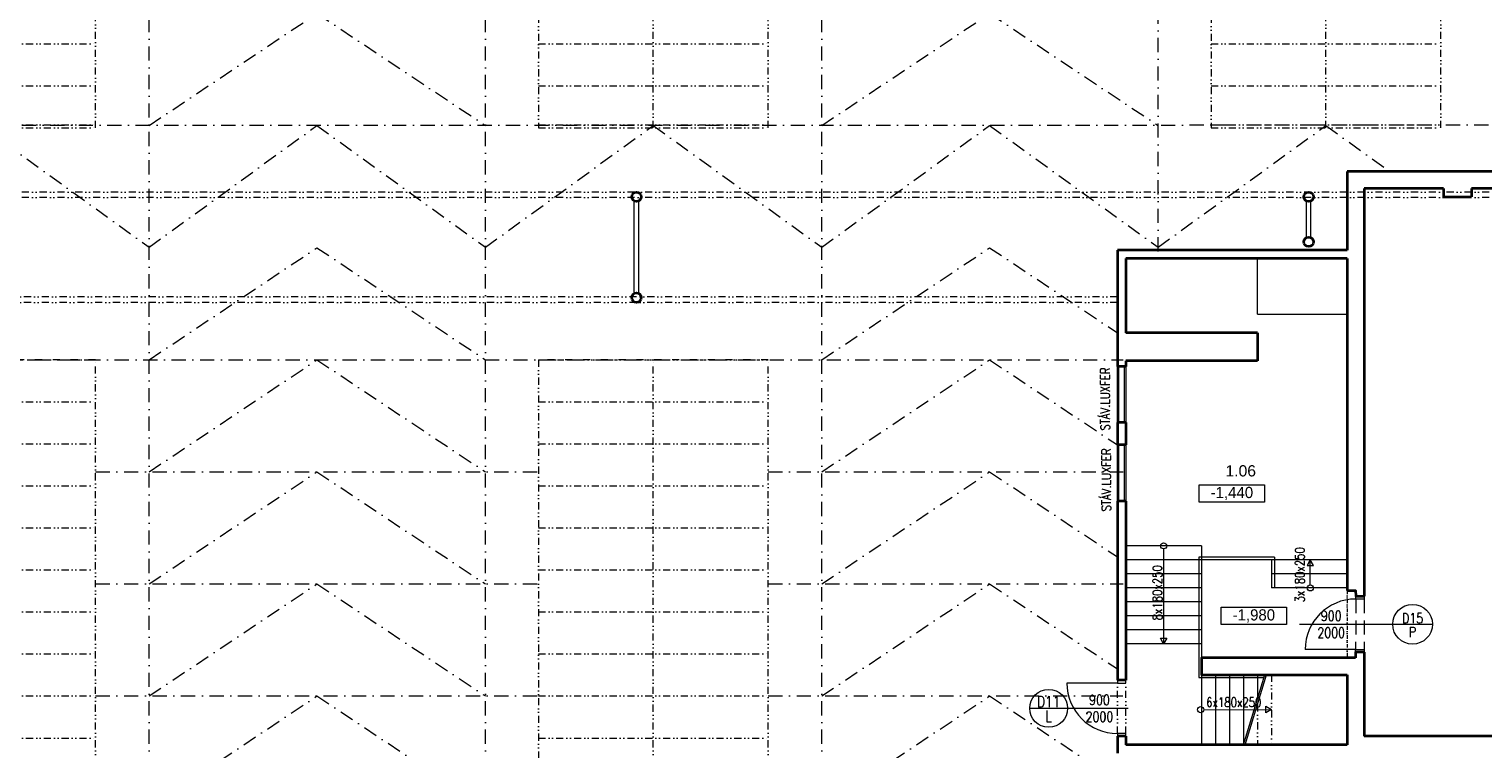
# Model space of a CAD drawing. Header units: millimetres. Extents: x -485339 to 350584, y -1189934 to 0.
# Tile 29 of 178: x -229878 to -203942, y -1050723 to -1037874. Entities that reach past the tile are written whole.
import ezdxf
from ezdxf.enums import TextEntityAlignment as Align

# ---------------------------------------------------------------- set-up
doc = ezdxf.new("R2010")
doc.units = ezdxf.units.MM
doc.header["$LTSCALE"] = 10
for name, pattern in [('DASHDOT', [25.4, 12.7, -6.35, 0, -6.35]), ('DĚLICÍ2', [15.875, 6.35, -3.175, 0, -3.175, 0, -3.175]), ('ČÁRKOVANÁ', [19.05, 12.7, -6.35]), ('ČÁRKOVANÁ2', [9.525, 6.35, -3.175])]:
    doc.linetypes.add(name, pattern=pattern)
doc.layers.get('Defpoints').update_dxf_attribs({"color": 201})
for name, color, linetype, lineweight in [('N_dveře', 10, 'Continuous', 18), ('N_popis_otvory', 10, 'Continuous', 18), ('N_čáry_plné', 10, 'Continuous', 18), ('St__otvory_dveře', 40, 'Continuous', 18), ('St_kóty', 132, 'Continuous', 18), ('St_otvory_okna', 40, 'Continuous', 18), ('St_plocha_místnosti', 250, 'Continuous', 18), ('St_popis', 250, 'Continuous', 18), ('St_popis_otvory', 40, 'Continuous', 18), ('St_sloupy_konstrukce haly', 5, 'Continuous', 35), ('St_čáry_nad', 250, 'DĚLICÍ2', 18), ('St_čáry_obrys', 5, 'Continuous', 35), ('St_čáry_osy', 250, 'DASHDOT', 18), ('St_čáry_plné', 250, 'Continuous', 18), ('St_čáry_pod', 250, 'ČÁRKOVANÁ2', 18)]:
    doc.layers.add(name, color=color, linetype=linetype, lineweight=lineweight)
doc.styles.add('1_50', font='txt', dxfattribs={"height": 100})
doc.styles.add('Andy', font='arial.ttf')
doc.styles.get("Standard").update_dxf_attribs({"font": 'simplex.shx', "width": 0.8})
doc.dimstyles.new('stavebníM100', dxfattribs={"dimtxt": 165, "dimasz": 170, "dimexe": 150, "dimexo": 100, "dimgap": 30, "dimtad": 1, "dimdec": 0, "dimtxsty": 'Standard', "dimblk": 'OBLIQUE', "dimcen": -2.5, "dimdle": 150, "dimclrd": 256, "dimclre": 256, "dimclrt": 256, "dimadec": 4, "dimazin": 0, "dimtfac": 1, "dimtdec": 0, "dimtmove": 2, "dimatfit": 3, "dimldrblk": 'OBLIQUE', "dimfxl": 400, "dimfxlon": 1, "dimlwd": -1, "dimlwe": -1, "dimarcsym": 0})
doc.dimstyles.new('stavebníM100_modul', dxfattribs={"dimtxt": 250, "dimasz": 200, "dimexe": 150, "dimexo": 100, "dimgap": 30, "dimtad": 1, "dimdec": 0, "dimtxsty": 'Standard', "dimblk": 'DOT', "dimcen": -2.5, "dimdle": 150, "dimclrd": 256, "dimclre": 256, "dimclrt": 256, "dimadec": 4, "dimazin": 0, "dimtfac": 1, "dimtdec": 0, "dimtmove": 2, "dimatfit": 3, "dimldrblk": 'OBLIQUE', "dimfxl": 400, "dimfxlon": 1, "dimlwd": -1, "dimlwe": -1, "dimarcsym": 0})

# ---------------------------------------------------------------- blocks, each defined once
blk = doc.blocks.new('G$CD8A98CDB')
at = {"layer": 'St_sloupy_konstrukce haly', "color": 250, "lineweight": 18, "ltscale": 2}
for points in [[(-825, 0), (825, 0)], [(-825, -80), (825, -80)]]:
    blk.add_lwpolyline(points, dxfattribs=at)
at = {"layer": 'St_sloupy_konstrukce haly', "ltscale": 2}
for centre in [(-900, -40), (900, -40)]:
    blk.add_circle(centre, 85, dxfattribs=at)
blk = doc.blocks.new('G$CCB4D89C1')
at = {"layer": 'St__otvory_dveře', "color": 0, "ltscale": 2}
blk.add_lwpolyline([(450, 0), (450, 900)], dxfattribs=at)
at = {"layer": 'St__otvory_dveře', "linetype": 'DĚLICÍ2', "ltscale": 2}
for points in [[(-450, 0), (450, 0)], [(-450, -150), (450, -150)]]:
    blk.add_lwpolyline(points, dxfattribs=at)
at = {"layer": 'St__otvory_dveře', "ltscale": 2}
for points in [[(500, 0), (450, 0), (450, -150), (500, -150)], [(-450, 0), (-500, 0), (-500, -150), (-450, -150)]]:
    blk.add_lwpolyline(points, close=True, dxfattribs=at)
at = {"layer": 'St__otvory_dveře', "color": 0, "ltscale": 2}
blk.add_arc((450, 0), 900, 90, 180, dxfattribs=at)
blk = doc.blocks.new('G$CE3D3B369')
at = {"layer": 'St_čáry_osy', "linetype": 'ByBlock', "ltscale": 2}
blk.add_lwpolyline([(0, 0), (12000, 0), (12000, 4100), (0, 4100)], close=True, dxfattribs=at)
for points in [[(750, 4100), (750, 0)], [(1500, 4100), (1500, 0)], [(2250, 4100), (2250, 0)], [(3000, 4100), (3000, 0)], [(3750, 4100), (3750, 0)], [(4500, 4100), (4500, 0)], [(5250, 4100), (5250, 0)], [(6000, 4100), (6000, 0)], [(6750, 4100), (6750, 0)], [(7500, 4100), (7500, 0)], [(8250, 4100), (8250, 0)], [(9000, 4100), (9000, 0)], [(9750, 4100), (9750, 0)], [(10500, 4100), (10500, 0)], [(11250, 4100), (11250, 0)], [(0, 2050), (12000, 2050)]]:
    blk.add_lwpolyline(points, dxfattribs=at)
at = {"layer": 'St_čáry_osy', "ltscale": 2}
blk.add_lwpolyline([(12000, 4100), (12000, 0)], dxfattribs=at)
blk = doc.blocks.new('G$C7F8F446A')
at = {"layer": 'St_čáry_plné', "color": 0, "linetype": 'ByBlock', "ltscale": 2}
for p, q in [((20055, 4100), (-55, 4100)), ((-55, 0), (20055, 0))]:
    blk.add_line(p, q, dxfattribs=at)
for points in [[(-55, 4100), (-55, 0)], [(695, 4100), (695, 0)], [(1445, 4100), (1445, 0)], [(2195, 4100), (2195, 0)], [(2945, 4100), (2945, 0)], [(3695, 4100), (3695, 0)], [(4445, 4100), (4445, 0)], [(5195, 4100), (5195, 0)], [(5945, 4100), (5945, 0)], [(6695, 4100), (6695, 0)], [(7445, 4100), (7445, 0)], [(8195, 4100), (8195, 0)], [(8945, 4100), (8945, 0)], [(9695, 4100), (9695, 0)], [(10305, 4100), (10305, 0)], [(11055, 4100), (11055, 0)], [(11805, 4100), (11805, 0)], [(12555, 4100), (12555, 0)], [(13305, 4100), (13305, 0)], [(14055, 4100), (14055, 0)], [(14805, 4100), (14805, 0)], [(15555, 4100), (15555, 0)], [(16305, 4100), (16305, 0)], [(17055, 4100), (17055, 0)], [(17805, 4100), (17805, 0)], [(18555, 4100), (18555, 0)], [(19305, 4100), (19305, 0)], [(20055, 4100), (20055, 0)], [(-55, 2050), (20000, 2050)]]:
    blk.add_lwpolyline(points, dxfattribs=at)
at = {"layer": 'St_čáry_pod', "color": 0, "linetype": 'ByBlock', "ltscale": 2}
for p, q in [((0, 4100), (0, 0)), ((20000, 0), (20000, 4100))]:
    blk.add_line(p, q, dxfattribs=at)
blk = doc.blocks.new('*U6982')
at = {"layer": 'St_čáry_osy', "ltscale": 2}
blk.add_lwpolyline([(-3000, -1000), (-4, 1000), (3000, -1000)], dxfattribs=at)
blk = doc.blocks.new('*U6981')
at = {"layer": 'St_čáry_osy', "ltscale": 2}
for p in [(36000, 0), (48000, 0)]:
    blk.add_blockref('*U6982', p, dxfattribs=at)
blk = doc.blocks.new('*U6990')
at = {"layer": 'St_čáry_osy', "ltscale": 2}
blk.add_lwpolyline([(-3000, -1000), (-4, 1000), (3000, -1000)], dxfattribs=at)
blk = doc.blocks.new('*U6989')
at = {"layer": 'St_čáry_osy', "ltscale": 2}
for p in [(36000, 14000), (36000, 12000), (36000, 10000), (36000, 8000), (36000, 6000)]:
    blk.add_blockref('*U6990', p, dxfattribs=at)
blk = doc.blocks.new('G$C7F2A87C2')
at = {"layer": 'St_sloupy_konstrukce haly', "color": 250, "lineweight": 18, "ltscale": 2}
for points in [[(-40, -815), (-40, -160)], [(40, -815), (40, -160)]]:
    blk.add_lwpolyline(points, dxfattribs=at)
at = {"layer": 'St_sloupy_konstrukce haly', "ltscale": 2}
for centre in [(0, -85), (0, -890)]:
    blk.add_circle(centre, 85, dxfattribs=at)
blk = doc.blocks.new('_Dot')
at = {"color": 0, "linetype": 'ByBlock', "lineweight": -2}
blk.add_line((-0.5, 0), (-1, 0), dxfattribs=at)
at = {"color": 0, "linetype": 'ByBlock', "const_width": 0.5}
blk.add_lwpolyline([(-0.25, 0, 1), (0.25, 0, 1)], format="xyb", close=True, dxfattribs=at)
blk = doc.blocks.new('*D7033')
at = {"layer": 'Defpoints', "color": 0}
for p in [(-207051, -1040782), (-195043, -1040783), (-207051, -1064041)]:
    blk.add_point(p, dxfattribs=at)
at = {"layer": 'St_kóty'}
for p, q in [((-207051, -1063641), (-207051, -1064191)), ((-195043, -1063641), (-195043, -1064191)), ((-195243, -1064041), (-206851, -1064041))]:
    blk.add_line(p, q, dxfattribs=at)
at = {"layer": 'St_kóty', "linetype": 'ByBlock', "xscale": 200, "yscale": 200, "zscale": 200, "rotation": 180}
blk.add_blockref('_Dot', (-207051, -1064041), dxfattribs=at)
at = {"layer": 'St_kóty', "linetype": 'ByBlock', "xscale": 200, "yscale": 200, "zscale": 200}
blk.add_blockref('_Dot', (-195043, -1064041), dxfattribs=at)
at = {"layer": 'St_kóty', "insert": (-201047, -1063886), "char_height": 250, "attachment_point": 5}
blk.add_mtext('12008', dxfattribs=at)
blk = doc.blocks.new('_OBLIQUE')
at = {"color": 0, "linetype": 'ByBlock'}
blk.add_line((-0.5, -0.5), (0.5, 0.5), dxfattribs=at)
blk = doc.blocks.new('*D7034')
at = {"layer": 'Defpoints', "color": 0}
for p in [(-207051, -1040782), (-219043, -1040868), (-219043, -1064041)]:
    blk.add_point(p, dxfattribs=at)
at = {"layer": 'St_kóty'}
for p, q in [((-219043, -1063641), (-219043, -1064191)), ((-207051, -1063641), (-207051, -1064191)), ((-207251, -1064041), (-218843, -1064041))]:
    blk.add_line(p, q, dxfattribs=at)
at = {"layer": 'St_kóty', "linetype": 'ByBlock', "xscale": 200, "yscale": 200, "zscale": 200, "rotation": 180}
blk.add_blockref('_Dot', (-219043, -1064041), dxfattribs=at)
at = {"layer": 'St_kóty', "linetype": 'ByBlock', "xscale": 200, "yscale": 200, "zscale": 200}
blk.add_blockref('_Dot', (-207051, -1064041), dxfattribs=at)
at = {"layer": 'St_kóty', "insert": (-213047, -1063886), "char_height": 250, "attachment_point": 5}
blk.add_mtext('11992', dxfattribs=at)
blk = doc.blocks.new('*D7035')
at = {"layer": 'Defpoints', "color": 0}
for p in [(-231043, -1040868), (-219043, -1040868), (-231043, -1064041)]:
    blk.add_point(p, dxfattribs=at)
at = {"layer": 'St_kóty'}
for p, q in [((-231043, -1063641), (-231043, -1064191)), ((-219043, -1063641), (-219043, -1064191)), ((-219243, -1064041), (-230843, -1064041))]:
    blk.add_line(p, q, dxfattribs=at)
at = {"layer": 'St_kóty', "linetype": 'ByBlock', "xscale": 200, "yscale": 200, "zscale": 200, "rotation": 180}
blk.add_blockref('_Dot', (-231043, -1064041), dxfattribs=at)
at = {"layer": 'St_kóty', "linetype": 'ByBlock', "xscale": 200, "yscale": 200, "zscale": 200}
blk.add_blockref('_Dot', (-219043, -1064041), dxfattribs=at)
at = {"layer": 'St_kóty', "insert": (-225043, -1063886), "char_height": 250, "attachment_point": 5}
blk.add_mtext('12000', dxfattribs=at)
blk = doc.blocks.new('*D7256')
at = {"layer": 'Defpoints', "color": 0}
for p in [(-179483, -1042046), (-276413, -1060078), (-179483, -1065645)]:
    blk.add_point(p, dxfattribs=at)
at = {"layer": 'St_kóty'}
for p, q in [((-276413, -1065245), (-276413, -1065795)), ((-179483, -1065245), (-179483, -1065795)), ((-276563, -1065645), (-179333, -1065645))]:
    blk.add_line(p, q, dxfattribs=at)
at = {"layer": 'St_kóty', "linetype": 'ByBlock', "xscale": 170, "yscale": 170, "zscale": 170, "rotation": 180}
blk.add_blockref('_OBLIQUE', (-276413, -1065645), dxfattribs=at)
at = {"layer": 'St_kóty', "linetype": 'ByBlock', "xscale": 170, "yscale": 170, "zscale": 170}
blk.add_blockref('_OBLIQUE', (-179483, -1065645), dxfattribs=at)
at = {"layer": 'St_kóty', "insert": (-227948, -1065533), "char_height": 165, "attachment_point": 5}
blk.add_mtext('96930', dxfattribs=at)

msp = doc.modelspace()

# ---------------------------------------------------------------- linework, layer by layer
at = {"layer": 'N_dveře', "ltscale": 2}
msp.add_lwpolyline([(-206212.7, -1048947.6), (-207112.7, -1048947.6)], dxfattribs=at)
msp.add_arc((-206212.7, -1048947.6), 900, 90, 180, dxfattribs=at)
at = {"layer": 'N_popis_otvory'}
for points in [[(-207217.4, -1048497.6), (-205552.3, -1048497.6)], [(-212027.2, -1049997.6), (-210269.9, -1049997.6)]]:
    msp.add_lwpolyline(points, dxfattribs=at)
for centre, radius in [((-205197.7, -1048497.6), 354.6), ((-211689.2, -1049997.6), 338)]:
    msp.add_circle(centre, radius, dxfattribs=at)
at = {"layer": 'N_čáry_plné'}
msp.add_lwpolyline([(-205552.3, -1048497.6), (-204843.1, -1048497.6)], dxfattribs=at)
at = {"layer": 'St__otvory_dveře', "linetype": 'ČÁRKOVANÁ', "ltscale": 2}
for points in [[(-206211.9, -1048047.6), (-206212.7, -1048947.6)], [(-206061.9, -1048047.6), (-206062.7, -1048947.6)]]:
    msp.add_lwpolyline(points, dxfattribs=at)
for points in [[(-206211.9, -1048047.6), (-206211.9, -1047997.6), (-206061.9, -1047997.6), (-206061.9, -1048047.6)], [(-206212.7, -1048997.6), (-206212.7, -1048947.6), (-206062.7, -1048947.6), (-206062.7, -1048997.6)]]:
    msp.add_lwpolyline(points, close=True, dxfattribs=at)
at = {"layer": 'St_kóty'}
for points in [[(-209003.5, -1046008.2), (-207837, -1046008.2), (-207837, -1046318.8), (-209003.5, -1046318.8)], [(-208612.3, -1048193.2), (-207445.7, -1048193.2), (-207445.7, -1048503.8), (-208612.3, -1048503.8)]]:
    msp.add_lwpolyline(points, close=True, dxfattribs=at)
at = {"layer": 'St_otvory_okna', "ltscale": 2}
for points in [[(-210437.7, -1044897.6), (-210437.7, -1043897.6)], [(-210337.7, -1044897.6), (-210337.7, -1043897.6)], [(-210437.7, -1046297.6), (-210437.7, -1045297.6)], [(-210337.7, -1046297.6), (-210337.7, -1045297.6)]]:
    msp.add_lwpolyline(points, dxfattribs=at)
at = {"layer": 'St_popis_otvory'}
msp.add_lwpolyline([(-211352, -1049997.6), (-210270.7, -1049997.6)], dxfattribs=at)
at = {"layer": 'St_čáry_nad', "ltscale": 2}
for points in [[(-179683, -1040782.6), (-275737.7, -1040782.6)], [(-179683, -1040882.6), (-275737.7, -1040882.6)], [(-210462.7, -1042652.6), (-275737.7, -1042652.6)], [(-210462.7, -1042752.6), (-275737.7, -1042752.6)], [(-207712.7, -1049397.6), (-207712.7, -1050647.6)], [(-207962.7, -1049928.6), (-207962.7, -1050647.6)]]:
    msp.add_lwpolyline(points, dxfattribs=at)
at = {"layer": 'St_čáry_nad'}
msp.add_lwpolyline([(-206362.7, -1047897.6), (-206362.7, -1049097.6)], dxfattribs=at)
at = {"layer": 'St_čáry_obrys'}
msp.add_line((-195582.7, -1040417.6), (-206362.7, -1040417.6), dxfattribs=at)
at = {"layer": 'St_čáry_obrys', "ltscale": 2}
for points in [[(-206362.7, -1040417.6), (-206362.7, -1041817.6)], [(-195582.7, -1040417.6), (-206362.7, -1040417.6)], [(-206062.7, -1040717.6), (-206062.7, -1047997.6)], [(-204647, -1040717.6), (-206062.7, -1040717.6)], [(-204647, -1040717.6), (-204647, -1040867.6)], [(-197642.7, -1040717.6), (-204147, -1040717.6)], [(-204147, -1040717.6), (-204147, -1040867.6)], [(-204647, -1040867.6), (-204147, -1040867.6)], [(-210462.7, -1041817.6), (-210462.7, -1043897.6)], [(-206362.7, -1041817.6), (-210462.7, -1041817.6)], [(-210312.7, -1041967.6), (-210312.7, -1043297.6)], [(-206362.7, -1041967.6), (-210312.7, -1041967.6)], [(-206362.7, -1041967.6), (-206362.7, -1047897.6)], [(-207962.7, -1043297.6), (-210312.7, -1043297.6)], [(-207962.7, -1043297.6), (-207962.7, -1043797.6)], [(-210312.7, -1043897.6), (-210462.7, -1043897.6)], [(-210312.7, -1043797.6), (-210312.7, -1043897.6)], [(-207962.7, -1043797.6), (-210312.7, -1043797.6)], [(-210462.7, -1044897.6), (-210462.7, -1045297.6)], [(-210312.7, -1044897.6), (-210462.7, -1044897.6)], [(-210312.7, -1044897.6), (-210312.7, -1045297.6)], [(-210312.7, -1045297.6), (-210462.7, -1045297.6)], [(-210462.7, -1046297.6), (-210462.7, -1049497.6)], [(-210312.7, -1046297.6), (-210462.7, -1046297.6)], [(-210312.7, -1046297.6), (-210312.7, -1049497.6)], [(-206062.7, -1048997.6), (-206062.7, -1050497.6)], [(-206212.7, -1049097.6), (-208962.7, -1049097.6), (-208962.7, -1049397.6), (-206362.7, -1049397.6)], [(-210312.7, -1049497.6), (-210462.7, -1049497.6)], [(-206362.7, -1049397.6), (-206362.7, -1050647.6)], [(-210462.7, -1050497.6), (-210462.7, -1050797.6)], [(-210312.7, -1050497.6), (-210462.7, -1050497.6)], [(-210312.7, -1050497.6), (-210312.7, -1050647.6)], [(-195882.7, -1050497.6), (-206062.7, -1050497.6)], [(-206362.7, -1050647.6), (-210312.7, -1050647.6)]]:
    msp.add_lwpolyline(points, dxfattribs=at)
at = {"layer": 'St_čáry_obrys'}
for points in [[(-206362.7, -1047897.6), (-206212.7, -1047897.6), (-206211.9, -1047997.6), (-206061.9, -1047997.6)], [(-206061.9, -1048997.6), (-206212.7, -1048997.6), (-206212.7, -1049097.6)]]:
    msp.add_lwpolyline(points, dxfattribs=at)
at = {"layer": 'St_čáry_osy', "ltscale": 2}
for points in [[(-227737.7, -1059777.6), (-227737.7, -1011656.9)], [(-221737.7, -1059777.6), (-221737.7, -1011656.9)], [(-215737.7, -1059777.6), (-215737.7, -1011656.9)], [(-209737.7, -1041843.2), (-209737.7, -1011656.9)], [(-275737.7, -1039595.1), (-179683, -1039582.3)], [(-233737.7, -1041767.6), (-230742, -1039595.1), (-227737.7, -1041767.6)], [(-227737.7, -1041767.6), (-224742, -1039595.1), (-221737.7, -1041767.6)], [(-221737.7, -1041767.6), (-218742, -1039595.1), (-215737.7, -1041767.6)], [(-215737.7, -1041767.6), (-212742, -1039595.1), (-209737.7, -1041767.6)], [(-209737.7, -1041767.6), (-206742, -1039595.1), (-205604.6, -1040417.6)], [(-215737.7, -1043777.6), (-212742, -1041777.6), (-210462.7, -1043295)], [(-276112.7, -1043777.6), (-210362.7, -1043777.6)], [(-215737.7, -1045777.6), (-212742, -1043777.6), (-210462.7, -1045295)], [(-228692, -1045777.6), (-220792, -1045777.6)], [(-216692, -1045777.6), (-210362.7, -1045777.6)], [(-215737.7, -1047777.6), (-212742, -1045777.6), (-210462.7, -1047295)], [(-228692, -1047777.6), (-220792, -1047777.6)], [(-216692, -1047777.6), (-210362.7, -1047777.6)], [(-215737.7, -1049777.6), (-212742, -1047777.6), (-210462.7, -1049295)], [(-228692, -1049777.6), (-220792, -1049777.6)], [(-216692, -1049777.6), (-210363.3, -1049777.6)], [(-215737.7, -1051777.6), (-212742, -1049777.6), (-209737.7, -1051777.6)]]:
    msp.add_lwpolyline(points, dxfattribs=at)
at = {"layer": 'St_čáry_plné', "ltscale": 2}
for points in [[(-207962.7, -1042963.4), (-207962.7, -1041967.6)], [(-207962.7, -1042963.4), (-206362.7, -1042963.4)], [(-210462.7, -1044897.6), (-210462.7, -1043897.6)], [(-210312.7, -1043897.6), (-210312.7, -1044897.6)], [(-210462.7, -1046297.6), (-210462.7, -1045297.6)], [(-210312.7, -1045297.6), (-210312.7, -1046297.6)], [(-208962.7, -1047097.6), (-210312.7, -1047097.6)], [(-209637.7, -1047152.2), (-209637.7, -1048847.6)], [(-208962.7, -1047097.6), (-208962.7, -1049147.6)], [(-206362.7, -1047347.6), (-210312.7, -1047347.6)], [(-209012.7, -1047297.6), (-209012.7, -1049447.6)], [(-207662.7, -1047297.6), (-209012.7, -1047297.6)], [(-207712.7, -1047347.6), (-207712.7, -1047847.6)], [(-207662.7, -1047297.6), (-207662.7, -1047847.6)], [(-207021.9, -1047793.1), (-207021.9, -1047347.6)], [(-208962.7, -1047597.6), (-210312.7, -1047597.6)], [(-208962.7, -1047597.6), (-210312.7, -1047597.6)], [(-206362.7, -1047597.6), (-207712.7, -1047597.6)], [(-208962.7, -1047847.6), (-210312.7, -1047847.6)], [(-208962.7, -1047847.6), (-210312.7, -1047847.6)], [(-206362.7, -1047847.6), (-207712.7, -1047847.6)], [(-208962.7, -1048097.6), (-210312.7, -1048097.6)], [(-208962.7, -1048347.6), (-210312.7, -1048347.6)], [(-208962.7, -1048597.6), (-210312.7, -1048597.6)], [(-208962.7, -1048847.6), (-210312.7, -1048847.6)], [(-209012.7, -1049447.6), (-207847.8, -1049447.6)], [(-208962.7, -1049397.6), (-208962.7, -1050647.6)], [(-208712.7, -1049397.6), (-208712.7, -1050647.6)], [(-208462.7, -1049397.6), (-208462.7, -1050647.6)], [(-208212.7, -1049397.6), (-208212.7, -1050647.6)], [(-208212.7, -1050647.6), (-207832.6, -1049397.6)], [(-208181.4, -1050647.6), (-207801.3, -1049397.6)], [(-207962.7, -1049397.6), (-207962.7, -1049825.5)], [(-208922.8, -1050022.6), (-207712.7, -1050019.7)]]:
    msp.add_lwpolyline(points, dxfattribs=at)
for points in [[(-207021.9, -1047347.6), (-207080.4, -1047449.1), (-206963.3, -1047449.1)], [(-209637.7, -1048847.6), (-209696.3, -1048746.2), (-209579.2, -1048746.2)], [(-207712.7, -1050019.7), (-207814.2, -1050078.3), (-207814.2, -1049961.2)]]:
    msp.add_lwpolyline(points, close=True, dxfattribs=at)
for centre in [(-209637.7, -1047097.6), (-207021.9, -1047847.6), (-208977.4, -1050022.6)]:
    msp.add_circle(centre, 54.6, dxfattribs=at)
at = {"layer": 'St_čáry_pod', "ltscale": 2}
for points in [[(-206212.7, -1047897.6), (-206362.7, -1047897.6)], [(-206212.7, -1047897.6), (-206212.7, -1047997.6)], [(-206212.7, -1047997.6), (-206062.7, -1047997.6)], [(-206212.7, -1048997.6), (-206212.7, -1049097.6)], [(-206212.7, -1048997.6), (-206062.7, -1048997.6)], [(-206212.7, -1049097.6), (-206212.7, -1049097.6)]]:
    msp.add_lwpolyline(points, dxfattribs=at)

# ---------------------------------------------------------------- block references
at = {"layer": 'N_popis_otvory', "rotation": 90}
msp.add_blockref('G$CCB4D89C1', (-210463.1, -1049997.6), dxfattribs=at)
at = {"layer": 'St_sloupy_konstrukce haly', "ltscale": 2, "rotation": 90}
msp.add_blockref('G$CD8A98CDB', (-219082.7, -1041767.6), dxfattribs=at)
at = {"layer": 'St_čáry_nad', "ltscale": 2, "rotation": 90}
for name, p in [('G$C7F8F446A', (-228692, -1039584.6)), ('G$C7F8F446A', (-216692, -1039584.6)), ('G$C7F8F446A', (-204692, -1039584.6)), ('G$CE3D3B369', (-228692, -1055777.6)), ('G$CE3D3B369', (-216692, -1055777.6))]:
    msp.add_blockref(name, p, dxfattribs=at)
at = {"layer": 'St_čáry_osy', "ltscale": 2}
for name, p in [('*U6981', (-260737.7, -1038595.1)), ('*U6989', (-260737.7, -1056777.6))]:
    msp.add_blockref(name, p, dxfattribs=at)
at = {"layer": 'St_čáry_plné'}
msp.add_blockref('G$C7F2A87C2', (-207050.9, -1040782.2), dxfattribs=at)

# ---------------------------------------------------------------- texts
at = {"layer": 'N_popis_otvory', "width": 0.8}
for s, height, p in [('D15', 180, (-205197.7, -1048389.8)), ('P', 180, (-205197.7, -1048636.5)), ('D11', 200, (-211689.2, -1049877.9)), ('L', 200, (-211689.2, -1050137.4))]:
    msp.add_text(s, height=height, dxfattribs=at).set_placement(p, align=Align.MIDDLE_CENTER)
at = {"layer": 'N_popis_otvory', "char_height": 180, "width": 1342.526, "attachment_point": 5}
for insert in [(-206649, -1048497.6), (-210782.8, -1049997.6)]:
    msp.add_mtext('900\\P2000', dxfattribs=dict(at, insert=insert))
at = {"layer": 'St_kóty', "char_height": 200, "attachment_point": 5, "style": '1_50'}
for s, insert in [('-1,440', (-208420.3, -1046163.5)), ('-1,980', (-208029, -1048348.5))]:
    msp.add_mtext_dynamic_manual_height_columns(s, width=890.536, gutter_width=500, heights=[0], dxfattribs=dict(at, insert=insert)).dxf.set("width", 1781.071)
at = {"layer": 'St_otvory_okna', "lineweight": 18, "width": 0.8}
for p in [(-210597.2, -1045038.4), (-210577.6, -1046482.5)]:
    msp.add_text('STÁV.LUXFER', height=165, rotation=90, dxfattribs=at).set_placement(p)
at = {"layer": 'St_plocha_místnosti', "ltscale": 2, "style": 'Andy'}
msp.add_text('1.06', height=200, dxfattribs=at).set_placement((-208534.2, -1045858.6))
at = {"layer": 'St_popis', "ltscale": 2, "width": 0.8}
for s, p in [('3x180x250', (-207126.2, -1048105.9)), ('8x180x250', (-209667.1, -1048427.1))]:
    msp.add_text(s, height=165, rotation=90, dxfattribs=at).set_placement(p)
msp.add_text('6x180x250', height=165, dxfattribs=at).set_placement((-208878.7, -1049971.9))
at = {"layer": 'St_popis_otvory', "insert": (-210783.6, -1049997.6), "char_height": 180, "width": 1342.526, "attachment_point": 5}
msp.add_mtext('900\\P2000', dxfattribs=at)

# ---------------------------------------------------------------- dimensions: what is measured, and where the dimension line sits
at = {"layer": 'St_kóty'}
for base, p1, p2, picture, middle in [((-219042.7, -1064041.5), (-207050.9, -1040782.2), (-219042.7, -1040867.6), '*D7034', (-213046.8, -1063886.5)), ((-207050.9, -1064041.5), (-195042.7, -1040782.6), (-207050.9, -1040782.2), '*D7033', (-201046.8, -1063886.5)), ((-231042.7, -1064041.5), (-219042.7, -1040867.6), (-231042.7, -1040867.6), '*D7035', (-225042.7, -1063886.5))]:
    dim = msp.add_linear_dim(base=base, p1=p1, p2=p2, dimstyle='stavebníM100_modul', dxfattribs=at)
    dim.commit()
    dim.dimension.update_dxf_attribs({"geometry": picture, "text_midpoint": middle})
dim = msp.add_linear_dim(base=(-179483, -1065645.1), p1=(-276412.7, -1060077.6), p2=(-179483, -1042045.8), dimstyle='stavebníM100', override={"dimtxsty": 'Standard', "dimldrblk": 'OBLIQUE'}, dxfattribs=at)
dim.commit()
dim.dimension.update_dxf_attribs({"geometry": '*D7256', "text_midpoint": (-227947.9, -1065532.6)})

doc.saveas('drawing.dxf')
